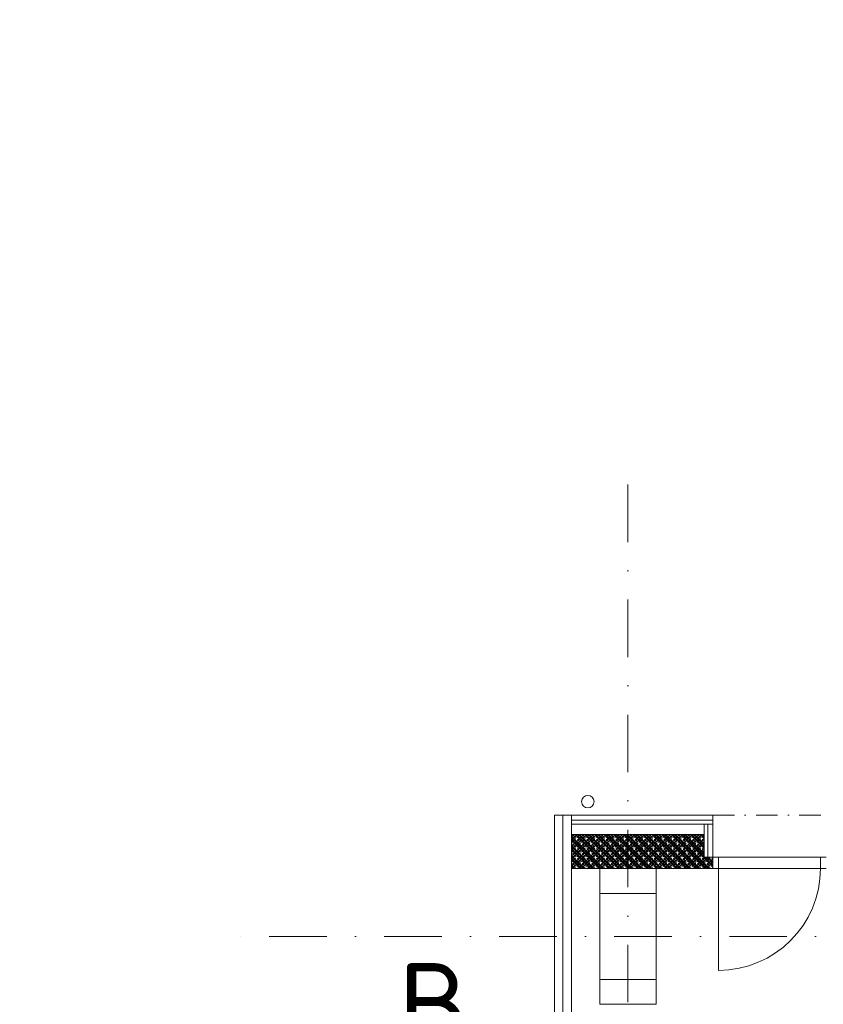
# Model space of a CAD drawing. Header units: millimetres. Extents: x -916886 to 3713765, y -2985421 to 1675785.
# Tile 15 of 256: x 810690 to 817788, y 22800 to 31495. Entities that reach past the tile are written whole.
import ezdxf
from ezdxf import colors
from ezdxf.entities.mleader import LeaderData, LeaderLine
from ezdxf.math import Vec2, Vec3

# ---------------------------------------------------------------- set-up
doc = ezdxf.new("R2010")
doc.units = ezdxf.units.MM
doc.linetypes.add('DASHDOT', pattern=[25.4, 12.7, -6.35, 0, -6.35])
doc.linetypes.add('ČERCHOVANÁ', pattern=[25.4, 12.7, -6.35, 0, -6.35])
for name, color, linetype, lineweight in [('A99_N_kce-pohl', 1, 'Continuous', 9), ('A99_N_kce-pohl @ 200 VP1', 1, 'Continuous', 9), ('A99_N_kce-pohl @ 200 VP10', 1, 'Continuous', 9), ('A99_N_kce-pohl @ 200 VP11', 1, 'Continuous', 9), ('A99_N_kce-pohl @ 200 VP12', 1, 'Continuous', 9), ('A99_N_kce-pohl @ 200 VP13', 1, 'Continuous', 9), ('A99_N_kce-pohl @ 200 VP14', 1, 'Continuous', 9), ('A99_N_kce-pohl @ 200 VP15', 1, 'Continuous', 9), ('A99_N_kce-pohl @ 200 VP16', 1, 'Continuous', 9), ('A99_N_kce-pohl @ 200 VP17', 1, 'Continuous', 9), ('A99_N_kce-pohl @ 200 VP18', 1, 'Continuous', 9), ('A99_N_kce-pohl @ 200 VP19', 1, 'Continuous', 9), ('A99_N_kce-pohl @ 200 VP2', 1, 'Continuous', 9), ('A99_N_kce-pohl @ 200 VP20', 1, 'Continuous', 9), ('A99_N_kce-pohl @ 200 VP21', 1, 'Continuous', 9), ('A99_N_kce-pohl @ 200 VP22', 1, 'Continuous', 9), ('A99_N_kce-pohl @ 200 VP23', 1, 'Continuous', 9), ('A99_N_kce-pohl @ 200 VP24', 1, 'Continuous', 9), ('A99_N_kce-pohl @ 200 VP25', 1, 'Continuous', 9), ('A99_N_kce-pohl @ 200 VP26', 1, 'Continuous', 9), ('A99_N_kce-pohl @ 200 VP27', 1, 'Continuous', 9), ('A99_N_kce-pohl @ 200 VP28', 1, 'Continuous', 9), ('A99_N_kce-pohl @ 200 VP29', 1, 'Continuous', 9), ('A99_N_kce-pohl @ 200 VP3', 1, 'Continuous', 9), ('A99_N_kce-pohl @ 200 VP30', 1, 'Continuous', 9), ('A99_N_kce-pohl @ 200 VP32', 1, 'Continuous', 9), ('A99_N_kce-pohl @ 200 VP33', 1, 'Continuous', 9), ('A99_N_kce-pohl @ 200 VP34', 1, 'Continuous', 9), ('A99_N_kce-pohl @ 200 VP35', 1, 'Continuous', 9), ('A99_N_kce-pohl @ 200 VP36', 1, 'Continuous', 9), ('A99_N_kce-pohl @ 200 VP37', 1, 'Continuous', 9), ('A99_N_kce-pohl @ 200 VP39', 1, 'Continuous', 9), ('A99_N_kce-pohl @ 200 VP4', 1, 'Continuous', 9), ('A99_N_kce-pohl @ 200 VP40', 1, 'Continuous', 9), ('A99_N_kce-pohl @ 200 VP41', 1, 'Continuous', 9), ('A99_N_kce-pohl @ 200 VP42', 1, 'Continuous', 9), ('A99_N_kce-pohl @ 200 VP43', 1, 'Continuous', 9), ('A99_N_kce-pohl @ 200 VP46', 1, 'Continuous', 9), ('A99_N_kce-pohl @ 200 VP47', 1, 'Continuous', 9), ('A99_N_kce-pohl @ 200 VP48', 1, 'Continuous', 9), ('A99_N_kce-pohl @ 200 VP49', 1, 'Continuous', 9), ('A99_N_kce-pohl @ 200 VP50', 1, 'Continuous', 9), ('A99_N_kce-pohl @ 200 VP51', 1, 'Continuous', 9), ('A99_N_kce-pohl @ 200 VP6', 1, 'Continuous', 9), ('A99_N_kce-pohl @ 200 VP7', 1, 'Continuous', 9), ('A99_N_kce-pohl @ 200 VP8', 1, 'Continuous', 9), ('A99_N_kce-pohl @ 200 VPModel', 1, 'Continuous', 9), ('A99_N_kce-pohl @ 50', 1, 'Continuous', 9), ('A99_N_txt-popis-50 @ 200', 240, 'Continuous', 9)]:
    doc.layers.add(name, color=color, linetype=linetype, lineweight=lineweight)
doc.styles.add('A99_popis', font='isocpeur.ttf')
doc.styles.add('ad_popis 100', font='isocpeur.ttf', dxfattribs={"height": 200})
doc.linetypes.add('IZOLACE', pattern='A,0.00254,-2.54,[134,ltypeshp.shx,S=2.54,R=0,X=-2.54,Y=0],-5.08,[134,ltypeshp.shx,S=2.54,R=180,X=2.54,Y=0],-2.54', length=10.16254)
pattern_1 = [(45, (816062.5, 0), (-42.4264, 42.4264), []), (45, (816090.784, 0), (-42.4264, 42.4264), []), (135, (816110.524, 5.6), (-42.4264, -42.4264), [40, -20]), (135, (816124.666, 19.74), (-42.4264, -42.4264), [40, -20])]
pattern_2 = [(315, (2e-10, -816062.5), (42.426407, 42.426407), []), (315, (2e-10, -816090.784), (42.426407, 42.426407), []), (45, (5.6, -816110.524), (-42.426407, 42.426407), [40, -20]), (45, (19.74, -816124.666), (-42.426407, 42.426407), [40, -20])]
pattern_3 = [(135, (-4e-10, 816062.5), (-42.426407, -42.426407), []), (135, (-4e-10, 816090.784), (-42.426407, -42.426407), []), (225, (-5.6, 816110.524), (42.426407, -42.426407), [40, -20]), (225, (-19.74, 816124.666), (42.426407, -42.426407), [40, -20])]

# ---------------------------------------------------------------- blocks, each defined once
blk = doc.blocks.new('*U5495')
at = {"layer": 'A99_N_kce-pohl @ 200 VP1', "linetype": 'Continuous', "lineweight": 0, "transparency": 33554585}
h = blk.add_hatch(dxfattribs=at)
h.set_pattern_fill('ZDIVO-PLYNOSILIK', scale=20)
h.set_pattern_definition(pattern_1)
h.paths.add_polyline_path([(816735, 24300), (815567.5, 24300), (815562.5, 24000), (816812.5, 24000), (816812.5, 24100), (816735, 24100)])
at = {"layer": 'A99_N_kce-pohl @ 200 VP10', "linetype": 'Continuous', "lineweight": 0, "transparency": 33554585}
h = blk.add_hatch(dxfattribs=at)
h.set_pattern_fill('ZDIVO-PLYNOSILIK', scale=20)
h.set_pattern_definition(pattern_1)
h.paths.add_polyline_path([(816735, 24300), (815567.5, 24300), (815562.5, 24000), (816812.5, 24000), (816812.5, 24100), (816735, 24100)])
at = {"layer": 'A99_N_kce-pohl @ 200 VP11', "linetype": 'Continuous', "lineweight": 0, "transparency": 33554585}
h = blk.add_hatch(dxfattribs=at)
h.set_pattern_fill('ZDIVO-PLYNOSILIK', scale=20)
h.set_pattern_definition(pattern_1)
h.paths.add_polyline_path([(816735, 24300), (815567.5, 24300), (815562.5, 24000), (816812.5, 24000), (816812.5, 24100), (816735, 24100)])
at = {"layer": 'A99_N_kce-pohl @ 200 VP12', "linetype": 'Continuous', "lineweight": 0, "transparency": 33554585}
h = blk.add_hatch(dxfattribs=at)
h.set_pattern_fill('ZDIVO-PLYNOSILIK', scale=20)
h.set_pattern_definition(pattern_1)
h.paths.add_polyline_path([(816735, 24300), (815567.5, 24300), (815562.5, 24000), (816812.5, 24000), (816812.5, 24100), (816735, 24100)])
at = {"layer": 'A99_N_kce-pohl @ 200 VP13', "linetype": 'Continuous', "lineweight": 0, "transparency": 33554585}
h = blk.add_hatch(dxfattribs=at)
h.set_pattern_fill('ZDIVO-PLYNOSILIK', scale=20)
h.set_pattern_definition(pattern_2)
h.paths.add_polyline_path([(816735, 24300), (815567.5, 24300), (815562.5, 24000), (816812.5, 24000), (816812.5, 24100), (816735, 24100)])
at = {"layer": 'A99_N_kce-pohl @ 200 VP14', "linetype": 'Continuous', "lineweight": 0, "transparency": 33554585}
h = blk.add_hatch(dxfattribs=at)
h.set_pattern_fill('ZDIVO-PLYNOSILIK', scale=20)
h.set_pattern_definition(pattern_1)
h.paths.add_polyline_path([(816735, 24300), (815567.5, 24300), (815562.5, 24000), (816812.5, 24000), (816812.5, 24100), (816735, 24100)])
at = {"layer": 'A99_N_kce-pohl @ 200 VP15', "linetype": 'Continuous', "lineweight": 0, "transparency": 33554585}
h = blk.add_hatch(dxfattribs=at)
h.set_pattern_fill('ZDIVO-PLYNOSILIK', scale=20)
h.set_pattern_definition(pattern_1)
h.paths.add_polyline_path([(816735, 24300), (815567.5, 24300), (815562.5, 24000), (816812.5, 24000), (816812.5, 24100), (816735, 24100)])
at = {"layer": 'A99_N_kce-pohl @ 200 VP16', "linetype": 'Continuous', "lineweight": 0, "transparency": 33554585}
h = blk.add_hatch(dxfattribs=at)
h.set_pattern_fill('ZDIVO-PLYNOSILIK', scale=20)
h.set_pattern_definition(pattern_2)
h.paths.add_polyline_path([(816735, 24300), (815567.5, 24300), (815562.5, 24000), (816812.5, 24000), (816812.5, 24100), (816735, 24100)])
at = {"layer": 'A99_N_kce-pohl @ 200 VP17', "linetype": 'Continuous', "lineweight": 0, "transparency": 33554585}
h = blk.add_hatch(dxfattribs=at)
h.set_pattern_fill('ZDIVO-PLYNOSILIK', scale=20)
h.set_pattern_definition(pattern_1)
h.paths.add_polyline_path([(816735, 24300), (815567.5, 24300), (815562.5, 24000), (816812.5, 24000), (816812.5, 24100), (816735, 24100)])
at = {"layer": 'A99_N_kce-pohl @ 200 VP18', "linetype": 'Continuous', "lineweight": 0, "transparency": 33554585}
h = blk.add_hatch(dxfattribs=at)
h.set_pattern_fill('ZDIVO-PLYNOSILIK', scale=20)
h.set_pattern_definition(pattern_3)
h.paths.add_polyline_path([(816735, 24300), (815567.5, 24300), (815562.5, 24000), (816812.5, 24000), (816812.5, 24100), (816735, 24100)])
at = {"layer": 'A99_N_kce-pohl @ 200 VP19', "linetype": 'Continuous', "lineweight": 0, "transparency": 33554585}
h = blk.add_hatch(dxfattribs=at)
h.set_pattern_fill('ZDIVO-PLYNOSILIK', scale=20)
h.set_pattern_definition(pattern_2)
h.paths.add_polyline_path([(816735, 24300), (815567.5, 24300), (815562.5, 24000), (816812.5, 24000), (816812.5, 24100), (816735, 24100)])
at = {"layer": 'A99_N_kce-pohl @ 200 VP2', "linetype": 'Continuous', "lineweight": 0, "transparency": 33554585}
h = blk.add_hatch(dxfattribs=at)
h.set_pattern_fill('ZDIVO-PLYNOSILIK', scale=20)
h.set_pattern_definition(pattern_1)
h.paths.add_polyline_path([(816735, 24300), (815567.5, 24300), (815562.5, 24000), (816812.5, 24000), (816812.5, 24100), (816735, 24100)])
at = {"layer": 'A99_N_kce-pohl @ 200 VP20', "linetype": 'Continuous', "lineweight": 0, "transparency": 33554585}
h = blk.add_hatch(dxfattribs=at)
h.set_pattern_fill('ZDIVO-PLYNOSILIK', scale=20)
h.set_pattern_definition(pattern_1)
h.paths.add_polyline_path([(816735, 24300), (815567.5, 24300), (815562.5, 24000), (816812.5, 24000), (816812.5, 24100), (816735, 24100)])
at = {"layer": 'A99_N_kce-pohl @ 200 VP21', "linetype": 'Continuous', "lineweight": 0, "transparency": 33554585}
h = blk.add_hatch(dxfattribs=at)
h.set_pattern_fill('ZDIVO-PLYNOSILIK', scale=20)
h.set_pattern_definition(pattern_1)
h.paths.add_polyline_path([(816735, 24300), (815567.5, 24300), (815562.5, 24000), (816812.5, 24000), (816812.5, 24100), (816735, 24100)])
at = {"layer": 'A99_N_kce-pohl @ 200 VP22', "linetype": 'Continuous', "lineweight": 0, "transparency": 33554585}
h = blk.add_hatch(dxfattribs=at)
h.set_pattern_fill('ZDIVO-PLYNOSILIK', scale=20)
h.set_pattern_definition(pattern_3)
h.paths.add_polyline_path([(816735, 24300), (815567.5, 24300), (815562.5, 24000), (816812.5, 24000), (816812.5, 24100), (816735, 24100)])
at = {"layer": 'A99_N_kce-pohl @ 200 VP23', "linetype": 'Continuous', "lineweight": 0, "transparency": 33554585}
h = blk.add_hatch(dxfattribs=at)
h.set_pattern_fill('ZDIVO-PLYNOSILIK', scale=20)
h.set_pattern_definition(pattern_2)
h.paths.add_polyline_path([(816735, 24300), (815567.5, 24300), (815562.5, 24000), (816812.5, 24000), (816812.5, 24100), (816735, 24100)])
at = {"layer": 'A99_N_kce-pohl @ 200 VP24', "linetype": 'Continuous', "lineweight": 0, "transparency": 33554585}
h = blk.add_hatch(dxfattribs=at)
h.set_pattern_fill('ZDIVO-PLYNOSILIK', scale=20)
h.set_pattern_definition(pattern_1)
h.paths.add_polyline_path([(816735, 24300), (815567.5, 24300), (815562.5, 24000), (816812.5, 24000), (816812.5, 24100), (816735, 24100)])
at = {"layer": 'A99_N_kce-pohl @ 200 VP25', "linetype": 'Continuous', "lineweight": 0, "transparency": 33554585}
h = blk.add_hatch(dxfattribs=at)
h.set_pattern_fill('ZDIVO-PLYNOSILIK', scale=20)
h.set_pattern_definition(pattern_1)
h.paths.add_polyline_path([(816735, 24300), (815567.5, 24300), (815562.5, 24000), (816812.5, 24000), (816812.5, 24100), (816735, 24100)])
at = {"layer": 'A99_N_kce-pohl @ 200 VP26', "linetype": 'Continuous', "lineweight": 0, "transparency": 33554585}
h = blk.add_hatch(dxfattribs=at)
h.set_pattern_fill('ZDIVO-PLYNOSILIK', scale=20)
h.set_pattern_definition(pattern_1)
h.paths.add_polyline_path([(816735, 24300), (815567.5, 24300), (815562.5, 24000), (816812.5, 24000), (816812.5, 24100), (816735, 24100)])
at = {"layer": 'A99_N_kce-pohl @ 200 VP27', "linetype": 'Continuous', "lineweight": 0, "transparency": 33554585}
h = blk.add_hatch(dxfattribs=at)
h.set_pattern_fill('ZDIVO-PLYNOSILIK', scale=20)
h.set_pattern_definition(pattern_3)
h.paths.add_polyline_path([(816735, 24300), (815567.5, 24300), (815562.5, 24000), (816812.5, 24000), (816812.5, 24100), (816735, 24100)])
at = {"layer": 'A99_N_kce-pohl @ 200 VP28', "linetype": 'Continuous', "lineweight": 0, "transparency": 33554585}
h = blk.add_hatch(dxfattribs=at)
h.set_pattern_fill('ZDIVO-PLYNOSILIK', scale=20)
h.set_pattern_definition(pattern_1)
h.paths.add_polyline_path([(816735, 24300), (815567.5, 24300), (815562.5, 24000), (816812.5, 24000), (816812.5, 24100), (816735, 24100)])
at = {"layer": 'A99_N_kce-pohl @ 200 VP29', "linetype": 'Continuous', "lineweight": 0, "transparency": 33554585}
h = blk.add_hatch(dxfattribs=at)
h.set_pattern_fill('ZDIVO-PLYNOSILIK', scale=20)
h.set_pattern_definition(pattern_1)
h.paths.add_polyline_path([(816735, 24300), (815567.5, 24300), (815562.5, 24000), (816812.5, 24000), (816812.5, 24100), (816735, 24100)])
at = {"layer": 'A99_N_kce-pohl @ 200 VP3', "linetype": 'Continuous', "lineweight": 0, "transparency": 33554585}
h = blk.add_hatch(dxfattribs=at)
h.set_pattern_fill('ZDIVO-PLYNOSILIK', scale=20)
h.set_pattern_definition(pattern_1)
h.paths.add_polyline_path([(816735, 24300), (815567.5, 24300), (815562.5, 24000), (816812.5, 24000), (816812.5, 24100), (816735, 24100)])
at = {"layer": 'A99_N_kce-pohl @ 200 VP30', "linetype": 'Continuous', "lineweight": 0, "transparency": 33554585}
h = blk.add_hatch(dxfattribs=at)
h.set_pattern_fill('ZDIVO-PLYNOSILIK', scale=20)
h.set_pattern_definition(pattern_1)
h.paths.add_polyline_path([(816735, 24300), (815567.5, 24300), (815562.5, 24000), (816812.5, 24000), (816812.5, 24100), (816735, 24100)])
at = {"layer": 'A99_N_kce-pohl @ 200 VP32', "linetype": 'Continuous', "lineweight": 0, "transparency": 33554585}
h = blk.add_hatch(dxfattribs=at)
h.set_pattern_fill('ZDIVO-PLYNOSILIK', scale=20)
h.set_pattern_definition(pattern_1)
h.paths.add_polyline_path([(816735, 24300), (815567.5, 24300), (815562.5, 24000), (816812.5, 24000), (816812.5, 24100), (816735, 24100)])
at = {"layer": 'A99_N_kce-pohl @ 200 VP33', "linetype": 'Continuous', "lineweight": 0, "transparency": 33554585}
h = blk.add_hatch(dxfattribs=at)
h.set_pattern_fill('ZDIVO-PLYNOSILIK', scale=20)
h.set_pattern_definition(pattern_1)
h.paths.add_polyline_path([(816735, 24300), (815567.5, 24300), (815562.5, 24000), (816812.5, 24000), (816812.5, 24100), (816735, 24100)])
at = {"layer": 'A99_N_kce-pohl @ 200 VP34', "linetype": 'Continuous', "lineweight": 0, "transparency": 33554585}
h = blk.add_hatch(dxfattribs=at)
h.set_pattern_fill('ZDIVO-PLYNOSILIK', scale=20)
h.set_pattern_definition(pattern_1)
h.paths.add_polyline_path([(816735, 24300), (815567.5, 24300), (815562.5, 24000), (816812.5, 24000), (816812.5, 24100), (816735, 24100)])
at = {"layer": 'A99_N_kce-pohl @ 200 VP35', "linetype": 'Continuous', "lineweight": 0, "transparency": 33554585}
h = blk.add_hatch(dxfattribs=at)
h.set_pattern_fill('ZDIVO-PLYNOSILIK', scale=20)
h.set_pattern_definition(pattern_1)
h.paths.add_polyline_path([(816735, 24300), (815567.5, 24300), (815562.5, 24000), (816812.5, 24000), (816812.5, 24100), (816735, 24100)])
at = {"layer": 'A99_N_kce-pohl @ 200 VP36', "linetype": 'Continuous', "lineweight": 0, "transparency": 33554585}
h = blk.add_hatch(dxfattribs=at)
h.set_pattern_fill('ZDIVO-PLYNOSILIK', scale=20)
h.set_pattern_definition(pattern_1)
h.paths.add_polyline_path([(816735, 24300), (815567.5, 24300), (815562.5, 24000), (816812.5, 24000), (816812.5, 24100), (816735, 24100)])
at = {"layer": 'A99_N_kce-pohl @ 200 VP37', "linetype": 'Continuous', "lineweight": 0, "transparency": 33554585}
h = blk.add_hatch(dxfattribs=at)
h.set_pattern_fill('ZDIVO-PLYNOSILIK', scale=20)
h.set_pattern_definition(pattern_1)
h.paths.add_polyline_path([(816735, 24300), (815567.5, 24300), (815562.5, 24000), (816812.5, 24000), (816812.5, 24100), (816735, 24100)])
at = {"layer": 'A99_N_kce-pohl @ 200 VP39', "linetype": 'Continuous', "lineweight": 0, "transparency": 33554585}
h = blk.add_hatch(dxfattribs=at)
h.set_pattern_fill('ZDIVO-PLYNOSILIK', scale=20)
h.set_pattern_definition(pattern_1)
h.paths.add_polyline_path([(816735, 24300), (815567.5, 24300), (815562.5, 24000), (816812.5, 24000), (816812.5, 24100), (816735, 24100)])
at = {"layer": 'A99_N_kce-pohl @ 200 VP4', "linetype": 'Continuous', "lineweight": 0, "transparency": 33554585}
h = blk.add_hatch(dxfattribs=at)
h.set_pattern_fill('ZDIVO-PLYNOSILIK', scale=20)
h.set_pattern_definition(pattern_1)
h.paths.add_polyline_path([(816735, 24300), (815567.5, 24300), (815562.5, 24000), (816812.5, 24000), (816812.5, 24100), (816735, 24100)])
at = {"layer": 'A99_N_kce-pohl @ 200 VP40', "linetype": 'Continuous', "lineweight": 0, "transparency": 33554585}
h = blk.add_hatch(dxfattribs=at)
h.set_pattern_fill('ZDIVO-PLYNOSILIK', scale=20)
h.set_pattern_definition(pattern_1)
h.paths.add_polyline_path([(816735, 24300), (815567.5, 24300), (815562.5, 24000), (816812.5, 24000), (816812.5, 24100), (816735, 24100)])
at = {"layer": 'A99_N_kce-pohl @ 200 VP41', "linetype": 'Continuous', "lineweight": 0, "transparency": 33554585}
h = blk.add_hatch(dxfattribs=at)
h.set_pattern_fill('ZDIVO-PLYNOSILIK', scale=20)
h.set_pattern_definition(pattern_1)
h.paths.add_polyline_path([(816735, 24300), (815567.5, 24300), (815562.5, 24000), (816812.5, 24000), (816812.5, 24100), (816735, 24100)])
at = {"layer": 'A99_N_kce-pohl @ 200 VP42', "linetype": 'Continuous', "lineweight": 0, "transparency": 33554585}
h = blk.add_hatch(dxfattribs=at)
h.set_pattern_fill('ZDIVO-PLYNOSILIK', scale=20)
h.set_pattern_definition(pattern_1)
h.paths.add_polyline_path([(816735, 24300), (815567.5, 24300), (815562.5, 24000), (816812.5, 24000), (816812.5, 24100), (816735, 24100)])
at = {"layer": 'A99_N_kce-pohl @ 200 VP43', "linetype": 'Continuous', "lineweight": 0, "transparency": 33554585}
h = blk.add_hatch(dxfattribs=at)
h.set_pattern_fill('ZDIVO-PLYNOSILIK', scale=20)
h.set_pattern_definition([(315, (-2e-10, -816062.5), (42.426407, 42.426407), []), (315, (-2e-10, -816090.784), (42.426407, 42.426407), []), (45, (5.6, -816110.524), (-42.426407, 42.426407), [40, -20]), (45, (19.74, -816124.666), (-42.426407, 42.426407), [40, -20])])
h.paths.add_polyline_path([(816735, 24300), (815567.5, 24300), (815562.5, 24000), (816812.5, 24000), (816812.5, 24100), (816735, 24100)])
at = {"layer": 'A99_N_kce-pohl @ 200 VP46', "linetype": 'Continuous', "lineweight": 0, "transparency": 33554585}
h = blk.add_hatch(dxfattribs=at)
h.set_pattern_fill('ZDIVO-PLYNOSILIK', scale=20)
h.set_pattern_definition(pattern_1)
h.paths.add_polyline_path([(816735, 24300), (815567.5, 24300), (815562.5, 24000), (816812.5, 24000), (816812.5, 24100), (816735, 24100)])
at = {"layer": 'A99_N_kce-pohl @ 200 VP47', "linetype": 'Continuous', "lineweight": 0, "transparency": 33554585}
h = blk.add_hatch(dxfattribs=at)
h.set_pattern_fill('ZDIVO-PLYNOSILIK', scale=20)
h.set_pattern_definition(pattern_1)
h.paths.add_polyline_path([(816735, 24300), (815567.5, 24300), (815562.5, 24000), (816812.5, 24000), (816812.5, 24100), (816735, 24100)])
at = {"layer": 'A99_N_kce-pohl @ 200 VP48', "linetype": 'Continuous', "lineweight": 0, "transparency": 33554585}
h = blk.add_hatch(dxfattribs=at)
h.set_pattern_fill('ZDIVO-PLYNOSILIK', scale=20)
h.set_pattern_definition(pattern_3)
h.paths.add_polyline_path([(816735, 24300), (815567.5, 24300), (815562.5, 24000), (816812.5, 24000), (816812.5, 24100), (816735, 24100)])
at = {"layer": 'A99_N_kce-pohl @ 200 VP49', "linetype": 'Continuous', "lineweight": 0, "transparency": 33554585}
h = blk.add_hatch(dxfattribs=at)
h.set_pattern_fill('ZDIVO-PLYNOSILIK', scale=20)
h.set_pattern_definition(pattern_1)
h.paths.add_polyline_path([(816735, 24300), (815567.5, 24300), (815562.5, 24000), (816812.5, 24000), (816812.5, 24100), (816735, 24100)])
at = {"layer": 'A99_N_kce-pohl @ 200 VP50', "linetype": 'Continuous', "lineweight": 0, "transparency": 33554585}
h = blk.add_hatch(dxfattribs=at)
h.set_pattern_fill('ZDIVO-PLYNOSILIK', scale=20)
h.set_pattern_definition(pattern_1)
h.paths.add_polyline_path([(816735, 24300), (815567.5, 24300), (815562.5, 24000), (816812.5, 24000), (816812.5, 24100), (816735, 24100)])
at = {"layer": 'A99_N_kce-pohl @ 200 VP51', "linetype": 'Continuous', "lineweight": 0, "transparency": 33554585}
h = blk.add_hatch(dxfattribs=at)
h.set_pattern_fill('ZDIVO-PLYNOSILIK', scale=20)
h.set_pattern_definition(pattern_1)
h.paths.add_polyline_path([(816735, 24300), (815567.5, 24300), (815562.5, 24000), (816812.5, 24000), (816812.5, 24100), (816735, 24100)])
at = {"layer": 'A99_N_kce-pohl @ 200 VP6', "linetype": 'Continuous', "lineweight": 0, "transparency": 33554585}
h = blk.add_hatch(dxfattribs=at)
h.set_pattern_fill('ZDIVO-PLYNOSILIK', scale=20)
h.set_pattern_definition(pattern_1)
h.paths.add_polyline_path([(816735, 24300), (815567.5, 24300), (815562.5, 24000), (816812.5, 24000), (816812.5, 24100), (816735, 24100)])
at = {"layer": 'A99_N_kce-pohl @ 200 VP7', "linetype": 'Continuous', "lineweight": 0, "transparency": 33554585}
h = blk.add_hatch(dxfattribs=at)
h.set_pattern_fill('ZDIVO-PLYNOSILIK', scale=20)
h.set_pattern_definition(pattern_1)
h.paths.add_polyline_path([(816735, 24300), (815567.5, 24300), (815562.5, 24000), (816812.5, 24000), (816812.5, 24100), (816735, 24100)])
at = {"layer": 'A99_N_kce-pohl @ 200 VP8', "linetype": 'Continuous', "lineweight": 0, "transparency": 33554585}
h = blk.add_hatch(dxfattribs=at)
h.set_pattern_fill('ZDIVO-PLYNOSILIK', scale=20)
h.set_pattern_definition(pattern_1)
h.paths.add_polyline_path([(816735, 24300), (815567.5, 24300), (815562.5, 24000), (816812.5, 24000), (816812.5, 24100), (816735, 24100)])
at = {"layer": 'A99_N_kce-pohl @ 200 VPModel', "linetype": 'Continuous', "lineweight": 0, "transparency": 33554585}
h = blk.add_hatch(dxfattribs=at)
h.set_pattern_fill('ZDIVO-PLYNOSILIK', scale=20)
h.set_pattern_definition(pattern_1)
h.paths.add_polyline_path([(816735, 24300), (815567.5, 24300), (815562.5, 24000), (816812.5, 24000), (816812.5, 24100), (816735, 24100)])
at = {"layer": 'A99_N_kce-pohl @ 50', "linetype": 'Continuous', "lineweight": 0, "transparency": 33554585}
h = blk.add_hatch(dxfattribs=at)
h.set_pattern_fill('ZDIVO-PLYNOSILIK', scale=20)
h.set_pattern_definition(pattern_1)
h.paths.add_polyline_path([(816735, 24300), (815567.5, 24300), (815562.5, 24000), (816812.5, 24000), (816812.5, 24100), (816735, 24100)])

msp = doc.modelspace()

# ---------------------------------------------------------------- leaders
at = {"layer": 'A99_N_txt-popis-50 @ 200', "lineweight": 9}
ml = msp.add_multileader_mtext('Standard', dxfattribs=at)
ml.set_content('\\A1;{\\C256;vybourání oken a dozdění okenních otvorů}', color=1, style='A99_popis')
ml.set_leader_properties(color=256, linetype='ByLayer', lineweight=-1)
ml.build(insert=Vec2(0, 0))
ml.multileader.update_dxf_attribs({"dogleg_length": 3.23, "arrow_head_size": 200, "scale": 200})
ctx = ml.context
ctx.base_point, ctx.scale, ctx.char_height, ctx.arrow_head_size, ctx.landing_gap_size, ctx.plane_origin = Vec3(9850, 31215), 200, 400, 200, 250, Vec3(12847.5, 20369.2)
notes = []
notes.append((ctx, [(0, (1, 1, 0), (9205, 31215), (1, 0), 645, [(0, [(5720, 31215.2)], 0, [])])]))
ctx.mtext.insert, ctx.mtext.width, ctx.mtext.defined_height, ctx.mtext.flow_direction = Vec3(10100, 31415), 4382.5, 8.47, 5
ctx.mtext.has_bg_fill, ctx.mtext.bg_color, ctx.mtext.bg_scale_factor, ctx.mtext.bg_transparency, ctx.mtext.use_window_bg_color = 1, -1073741824, 1, 0, 1
ml = msp.add_multileader_mtext('Standard', dxfattribs=at)
ml.set_content('\\A1;{\\C256;vybourání oken a dozdění okenních otvorů}', color=1, style='A99_popis')
ml.set_leader_properties(color=256, linetype='ByLayer', lineweight=-1)
ml.build(insert=Vec2(0, 0))
ml.multileader.update_dxf_attribs({"dogleg_length": 3.23, "arrow_head_size": 200, "scale": 200})
ctx = ml.context
ctx.base_point, ctx.scale, ctx.char_height, ctx.arrow_head_size, ctx.landing_gap_size, ctx.plane_origin = Vec3(307010, 30072.5), 200, 400, 200, 250, Vec3(310050, 19226.7)
notes.append((ctx, [(0, (1, 1, 0), (306365, 30072.5), (1, 0), 645, [(0, [(305550, 30072.7)], 0, [])])]))
ctx.mtext.insert, ctx.mtext.width, ctx.mtext.defined_height, ctx.mtext.flow_direction = Vec3(307260, 30272.5), 4425, 8.47, 5
ctx.mtext.has_bg_fill, ctx.mtext.bg_color, ctx.mtext.bg_scale_factor, ctx.mtext.bg_transparency, ctx.mtext.use_window_bg_color = 1, -1073741824, 1, 0, 1
ml = msp.add_multileader_mtext('Standard', dxfattribs=at)
ml.set_content('\\A1;{\\C256;oprava + nátěr stěn}', color=1, style='A99_popis')
ml.set_leader_properties(color=256, linetype='ByLayer', lineweight=-1)
ml.build(insert=Vec2(0, 0))
ml.multileader.update_dxf_attribs({"dogleg_length": 3.23, "arrow_head_size": 200, "scale": 200})
ctx = ml.context
ctx.base_point, ctx.scale, ctx.char_height, ctx.arrow_head_size, ctx.landing_gap_size, ctx.plane_origin = Vec3(69660, 24385), 200, 400, 200, 250, Vec3(72657.5, 12759.2)
notes.append((ctx, [(0, (1, 1, 0), (69015, 24385), (1, 0), 645, [(0, [(69025, 26350)], 0, [])])]))
ctx.mtext.insert, ctx.mtext.width, ctx.mtext.defined_height, ctx.mtext.flow_direction = Vec3(69910, 24645), 5054.82, 8.47, 5
ctx.mtext.has_bg_fill, ctx.mtext.bg_color, ctx.mtext.bg_scale_factor, ctx.mtext.bg_transparency, ctx.mtext.use_window_bg_color = 1, -1073741824, 1, 0, 1
ml = msp.add_multileader_mtext('Standard', dxfattribs=at)
ml.set_content('\\A1;{\\C256;oprava + nátěr stěn}', color=1, style='A99_popis')
ml.set_leader_properties(color=256, linetype='ByLayer', lineweight=-1)
ml.build(insert=Vec2(0, 0))
ml.multileader.update_dxf_attribs({"dogleg_length": 3.23, "arrow_head_size": 200, "scale": 200})
ctx = ml.context
ctx.base_point, ctx.scale, ctx.char_height, ctx.arrow_head_size, ctx.landing_gap_size, ctx.plane_origin = Vec3(16655, 21255), 200, 400, 200, 250, Vec3(19652.5, 10409.2)
notes.append((ctx, [(0, (1, 1, 0), (16010, 21255), (1, 0), 645, [(0, [(16020, 24000)], 0, [])])]))
ctx.mtext.insert, ctx.mtext.width, ctx.mtext.defined_height, ctx.mtext.flow_direction = Vec3(16905, 21515), 5054.82, 8.47, 5
ctx.mtext.has_bg_fill, ctx.mtext.bg_color, ctx.mtext.bg_scale_factor, ctx.mtext.bg_transparency, ctx.mtext.use_window_bg_color = 1, -1073741824, 1, 0, 1
for ctx, leaders in notes:
    for number, flags, end, landing, length, lines in leaders:
        leader = LeaderData()
        leader.index, (leader.has_last_leader_line, leader.has_dogleg_vector, leader.attachment_direction) = number, flags
        leader.last_leader_point, leader.dogleg_vector, leader.dogleg_length = Vec3(end), Vec3(landing), length
        for number, points, colour, breaks in lines:
            line = LeaderLine()
            line.index, line.vertices, line.color, line.breaks = number, Vec3.list(points), colors.encode_raw_color(colour), breaks
            leader.lines.append(line)
        ctx.leaders.append(leader)

# ---------------------------------------------------------------- next in the draw order: linework, layer by layer
at = {"layer": 'A99_N_kce-pohl', "color": 7, "linetype": 'Continuous'}
msp.add_line((816812.5, 24000), (816812.5, 24100), dxfattribs=at)
at = {"layer": 'A99_N_kce-pohl', "color": 7}
for p, q in [((816812.5, 24100), (817812.5, 24100)), ((816862.5, 24000), (816862.5, 24100)), ((817762.5, 24000), (817762.5, 24100)), ((816812.5, 24000), (817812.5, 24000)), ((816862.5, 24000), (816862.5, 23100))]:
    msp.add_line(p, q, dxfattribs=at)
at = {"layer": 'A99_N_kce-pohl', "color": 7, "linetype": 'DASHDOT', "ltscale": 40}
msp.add_line((1003412.1, 23400), (812462.5, 23400), dxfattribs=at)
at = {"layer": 'A99_N_kce-pohl', "color": 7, "linetype": 'Continuous'}
for points in [[(815812.5, 24000), (815562.5, 24000)], [(816312.5, 24000), (816812.5, 24000)]]:
    msp.add_lwpolyline(points, dxfattribs=at)
at = {"layer": 'A99_N_kce-pohl', "color": 7, "linetype": 'Continuous', "lineweight": 20, "ltscale": 2}
for points in [[(815812.5, 24000), (815812.5, 23780)], [(816312.5, 24000), (816312.5, 23780)], [(815812.5, 23780), (816312.5, 23780)]]:
    msp.add_lwpolyline(points, dxfattribs=at)
at = {"layer": 'A99_N_kce-pohl', "color": 7}
msp.add_arc((816862.5, 24000), 900, 270, 0, dxfattribs=at)

# ---------------------------------------------------------------- next in the draw order: leaders
at = {"layer": 'A99_N_txt-popis-50 @ 200', "lineweight": 9}
ml = msp.add_multileader_mtext('Standard', dxfattribs=at)
ml.set_content('\\A1;{\\C256;oprava + nátěr stěn}', color=1, style='A99_popis')
ml.set_leader_properties(color=256, linetype='ByLayer', lineweight=-1)
ml.build(insert=Vec2(0, 0))
ml.multileader.update_dxf_attribs({"dogleg_length": 3.23, "arrow_head_size": 200, "scale": 200})
ctx = ml.context
ctx.base_point, ctx.scale, ctx.char_height, ctx.arrow_head_size, ctx.landing_gap_size, ctx.plane_origin = Vec3(104685, 24490), 200, 400, 200, 250, Vec3(107682.5, 12864.2)
notes = []
notes.append((ctx, [(0, (1, 1, 0), (104040, 24490), (1, 0), 645, [(0, [(104050, 26455)], 0, [])])]))
ctx.mtext.insert, ctx.mtext.width, ctx.mtext.defined_height, ctx.mtext.flow_direction = Vec3(104935, 24750), 5054.82, 8.47, 5
ctx.mtext.has_bg_fill, ctx.mtext.bg_color, ctx.mtext.bg_scale_factor, ctx.mtext.bg_transparency, ctx.mtext.use_window_bg_color = 1, -1073741824, 1, 0, 1
ml = msp.add_multileader_mtext('Standard', dxfattribs=at)
ml.set_content('\\A1;{\\C256;sanace ŽB sloupů}', color=1, style='A99_popis')
ml.set_leader_properties(color=256, linetype='ByLayer', lineweight=-1)
ml.build(insert=Vec2(0, 0))
ml.multileader.update_dxf_attribs({"dogleg_length": 3.23, "arrow_head_size": 200, "scale": 200})
ctx = ml.context
ctx.base_point, ctx.scale, ctx.char_height, ctx.arrow_head_size, ctx.landing_gap_size, ctx.plane_origin = Vec3(42900, 21235), 200, 400, 200, 250, Vec3(47102.5, 10409.2)
notes.append((ctx, [(0, (1, 1, 0), (42255, 21235), (1, 0), 645, [(0, [(42250, 22800)], 0, [])])]))
ctx.mtext.insert, ctx.mtext.width, ctx.mtext.flow_direction = Vec3(43150, 21495), 4515, 5
ctx.mtext.has_bg_fill, ctx.mtext.bg_color, ctx.mtext.bg_scale_factor, ctx.mtext.bg_transparency, ctx.mtext.use_window_bg_color = 1, -1073741824, 1, 0, 1
for ctx, leaders in notes:
    for number, flags, end, landing, length, lines in leaders:
        leader = LeaderData()
        leader.index, (leader.has_last_leader_line, leader.has_dogleg_vector, leader.attachment_direction) = number, flags
        leader.last_leader_point, leader.dogleg_vector, leader.dogleg_length = Vec3(end), Vec3(landing), length
        for number, points, colour, breaks in lines:
            line = LeaderLine()
            line.index, line.vertices, line.color, line.breaks = number, Vec3.list(points), colors.encode_raw_color(colour), breaks
            leader.lines.append(line)
        ctx.leaders.append(leader)

# ---------------------------------------------------------------- next in the draw order: linework, layer by layer
at = {"layer": 'A99_N_kce-pohl', "color": 7, "linetype": 'DASHDOT', "ltscale": 40}
msp.add_line((816062.5, 27390), (816062.5, -5085), dxfattribs=at)
at = {"layer": 'A99_N_kce-pohl', "color": 7, "linetype": 'ČERCHOVANÁ', "ltscale": 15}
msp.add_line((816812.5, 24470), (817812.5, 24470), dxfattribs=at)
at = {"layer": 'A99_N_kce-pohl', "color": 7}
msp.add_line((816735, 24300), (815562.5, 24300), dxfattribs=at)
at = {"layer": 'A99_N_kce-pohl', "color": 7, "linetype": 'Continuous'}
for points in [[(815412.5, 24470), (815412.5, 5640)], [(815562.5, 24000), (815562.5, 24470)], [(816812.5, 24390), (815562.5, 24390)], [(816812.5, 24100), (816735, 24100), (816735, 24390)], [(815562.5, 24000), (815562.5, 17760)]]:
    msp.add_lwpolyline(points, dxfattribs=at)
at = {"layer": 'A99_N_kce-pohl', "color": 7, "linetype": 'Continuous', "lineweight": 15}
for points in [[(816812.5, 24470), (815412.5, 24470)], [(816812.5, 24100), (816812.5, 24470)]]:
    msp.add_lwpolyline(points, dxfattribs=at)
at = {"layer": 'A99_N_kce-pohl', "color": 7, "linetype": 'IZOLACE', "lineweight": 0, "ltscale": 6}
msp.add_lwpolyline([(815487.5, 5640), (815487.5, 5640), (815487.5, 24470)], dxfattribs=at)
at = {"layer": 'A99_N_kce-pohl', "color": 7, "linetype": 'IZOLACE', "lineweight": 0, "ltscale": 3}
for points in [[(816810, 24425), (815562.5, 24425)], [(816767.5, 24395), (816767.5, 24100)]]:
    msp.add_lwpolyline(points, dxfattribs=at)
at = {"layer": 'A99_N_kce-pohl', "color": 7, "linetype": 'Continuous', "ltscale": 2}
msp.add_lwpolyline([(816312.5, 22800), (815812.5, 22800), (815812.5, 24000), (816312.5, 24000)], close=True, dxfattribs=at)
at = {"layer": 'A99_N_kce-pohl', "color": 7, "linetype": 'Continuous', "lineweight": 20, "ltscale": 2}
msp.add_lwpolyline([(816312.5, 22800), (815812.5, 22800), (815812.5, 23020), (816312.5, 23020)], close=True, dxfattribs=at)
at = {"layer": 'A99_N_kce-pohl', "color": 7, "linetype": 'Continuous', "lineweight": 15}
msp.add_circle((815707.5, 24590), 55, dxfattribs=at)

# ---------------------------------------------------------------- next in the draw order: block references
at = {"layer": 'A99_N_kce-pohl', "color": 4, "linetype": 'Continuous', "lineweight": 0}
msp.add_blockref('*U5495', (0, 0), dxfattribs=at)

# ---------------------------------------------------------------- next in the draw order: texts
at = {"layer": 'A99_N_kce-pohl', "color": 7, "lineweight": 0, "insert": (814029, 23165), "char_height": 750, "attachment_point": 1, "style": 'ad_popis 100', "bg_fill": 3, "box_fill_scale": 1, "bg_fill_color": 256, "bg_fill_transparency": 0}
msp.add_mtext_dynamic_manual_height_columns('B', width=832.5, gutter_width=1000, heights=[0], dxfattribs=at)

doc.saveas('drawing.dxf')
